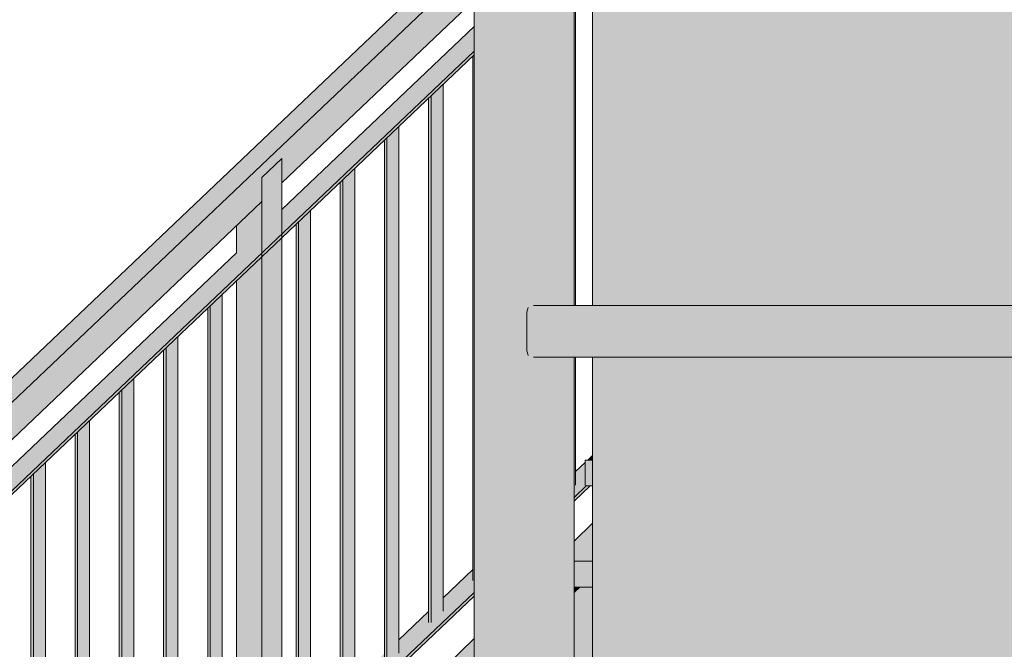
# Model space of a CAD drawing. Header units: centimetres. Extents: x -5472 to 10427, y -400 to 1902.
# Tile 19 of 91: x -5371 to -5218, y 1164 to 1262. Entities that reach past the tile are written whole.
import ezdxf

# ---------------------------------------------------------------- set-up
doc = ezdxf.new("R2010")
doc.units = ezdxf.units.CM
doc.header["$LTSCALE"] = 0.1
doc.header["$MEASUREMENT"] = 0
for name, color, linetype in [('2_barierki.K_IR', 7, 'Continuous'), ('2_schody_konstrukcja.ISTN', 7, 'Continuous'), ('2_stropy.ISTN', 7, 'Continuous'), ('2_ściany zewnętrzne.ISTN', 7, 'Continuous')]:
    doc.layers.add(name, color=color, linetype=linetype)

# ---------------------------------------------------------------- blocks, each defined once
blk = doc.blocks.new('ElemPrzekroju_65_1')
at = {"layer": '2_schody_konstrukcja.ISTN', "linetype": 'Continuous', "lineweight": 0, "true_color": 0xffffff}
for points in [[(-5282.33, 1183.71), (-5285.19, 1180.92), (-5285.19, 1177.79), (-5282.33, 1177.79)], [(-5282.33, 1183.71), (-5285.19, 1180.92), (-5285.19, 1177.79), (-5282.33, 1177.79)], [(-5284.62, 1173.79), (-5285.19, 1173.79), (-5285.19, 1173.23)], [(-5284.62, 1173.79), (-5285.19, 1173.79), (-5285.19, 1173.23)], [(-5285.19, 1173.23), (-5285.19, 1173.02), (-5284.39, 1173.79), (-5284.62, 1173.79)], [(-5285.19, 1173.23), (-5285.19, 1173.02), (-5284.39, 1173.79), (-5284.62, 1173.79)], [(-5285.19, 1172.95), (-5284.33, 1173.79), (-5284.39, 1173.79), (-5285.19, 1173.02)], [(-5285.19, 1172.95), (-5284.33, 1173.79), (-5284.39, 1173.79), (-5285.19, 1173.02)], [(-5285.19, 1172.95), (-5285.19, 1161.5), (-5282.33, 1161.5), (-5282.33, 1173.79), (-5284.33, 1173.79)], [(-5285.19, 1172.95), (-5285.19, 1161.5), (-5282.33, 1161.5), (-5282.33, 1173.79), (-5284.33, 1173.79)], [(-5300.72, 1165.8), (-5305.14, 1161.5), (-5300.72, 1161.5)], [(-5300.72, 1165.8), (-5305.14, 1161.5), (-5300.72, 1161.5)]]:
    blk.add_hatch(color=7, dxfattribs=at).paths.add_polyline_path(points)
at = {"layer": '2_schody_konstrukcja.ISTN', "color": 252, "linetype": 'Continuous', "lineweight": 0}
for p, q in [((-5285.19, 1180.92), (-5282.33, 1183.71)), ((-5285.19, 1172.95), (-5284.33, 1173.79)), ((-5305.14, 1161.5), (-5300.72, 1165.8))]:
    blk.add_line(p, q, dxfattribs=at)
blk = doc.blocks.new('ElemPrzekroju_72_1')
at = {"layer": '2_schody_konstrukcja.ISTN', "linetype": 'Continuous', "lineweight": 0, "true_color": 0xffffff}
for points in [[(-5300.72, 1382.36), (-5300.72, 1108.13), (-5300.12, 1107.68), (-5300.12, 1382.36)], [(-5300.72, 1382.36), (-5300.72, 1108.13), (-5300.12, 1107.68), (-5300.12, 1382.36)], [(-5293.18, 1382.36), (-5300.12, 1382.36), (-5300.12, 1107.68), (-5293.18, 1102.55)], [(-5292, 1382.36), (-5293.18, 1382.36), (-5293.18, 1102.55), (-5292, 1101.67), (-5292, 1209.68), (-5292.34, 1209.73), (-5292.36, 1209.75), (-5292.54, 1210.45), (-5292.54, 1216.45), (-5292.36, 1217.16), (-5292.34, 1217.17), (-5292, 1217.23)], [(-5290.94, 1382.36), (-5292, 1382.36), (-5292, 1217.23), (-5291.49, 1217.45), (-5290.94, 1217.45), (-5290.94, 1372.75), (-5291.31, 1372.75), (-5291.74, 1373.05), (-5291.92, 1373.75), (-5291.92, 1379.75), (-5291.74, 1380.46), (-5291.31, 1380.75), (-5290.94, 1380.75)], [(-5290.94, 1372.75), (-5290.94, 1217.45), (-5285.52, 1217.45), (-5285.52, 1372.75)], [(-5285.52, 1372.75), (-5285.52, 1217.45), (-5285.19, 1217.45), (-5285.19, 1372.75)], [(-5292.79, 1209.85), (-5292, 1208.65), (-5292, 1209.68), (-5292.34, 1209.73), (-5292.36, 1209.75), (-5292.54, 1210.45), (-5292.54, 1216.45), (-5292.37, 1217.12), (-5292.39, 1217.09), (-5292.79, 1215.85)], [(-5291.49, 1209.45), (-5292, 1209.68), (-5292, 1101.67), (-5290.94, 1100.88), (-5290.94, 1209.45)], [(-5292, 1209.68), (-5292, 1208.65), (-5290.94, 1204.22), (-5290.94, 1209.45), (-5291.49, 1209.45)], [(-5290.94, 1209.45), (-5290.94, 1100.88), (-5285.52, 1096.87), (-5285.52, 1209.45)], [(-5285.89, 1209.45), (-5290.94, 1209.45), (-5290.94, 1204.22), (-5285.52, 1169.69), (-5285.52, 1207.08)], [(-5285.52, 1209.45), (-5285.52, 1096.87), (-5285.19, 1096.63), (-5285.19, 1209.45)], [(-5285.52, 1207.08), (-5285.52, 1169.69), (-5285.19, 1165.24), (-5285.19, 1202.63)]]:
    blk.add_hatch(color=7, dxfattribs=at).paths.add_polyline_path(points)
at = {"layer": '2_schody_konstrukcja.ISTN', "color": 252, "linetype": 'Continuous', "lineweight": 0}
for p, q in [((-5300.72, 1108.13), (-5300.72, 1382.36)), ((-5285.19, 1217.45), (-5285.19, 1372.75)), ((-5285.19, 1096.63), (-5285.19, 1209.45))]:
    blk.add_line(p, q, dxfattribs=at)
blk = doc.blocks.new('ElemPrzekroju_82_1')
at = {"layer": '2_schody_konstrukcja.ISTN', "linetype": 'Continuous', "lineweight": 0, "true_color": 0xffffff}
for points in [[(-5292.36, 1217.16), (-5292.54, 1216.45), (-5159.02, 1216.45), (-5159.02, 1217.16)], [(-5292.54, 1210.45), (-5159.02, 1210.45), (-5159.02, 1216.45), (-5292.54, 1216.45)], [(-5292.36, 1217.16), (-5159.02, 1217.16), (-5159.02, 1217.45), (-5291.49, 1217.45), (-5292, 1217.23), (-5292.34, 1217.17)], [(-5292.54, 1210.45), (-5292.36, 1209.75), (-5159.02, 1209.75), (-5159.02, 1210.45)], [(-5292.54, 1210.45), (-5292.36, 1209.75), (-5159.02, 1209.75), (-5159.02, 1210.45)], [(-5159.02, 1209.75), (-5292.36, 1209.75), (-5292.34, 1209.73), (-5292, 1209.68), (-5291.49, 1209.45), (-5159.02, 1209.45)], [(-5159.02, 1209.75), (-5292.36, 1209.75), (-5292.34, 1209.73), (-5292, 1209.68), (-5291.49, 1209.45), (-5159.02, 1209.45)]]:
    blk.add_hatch(color=7, dxfattribs=at).paths.add_polyline_path(points)
at = {"layer": '2_schody_konstrukcja.ISTN', "color": 252, "linetype": 'Continuous', "lineweight": 0}
for p, q in [((-5292.36, 1217.16), (-5292.54, 1216.45)), ((-5292.54, 1216.45), (-5292.54, 1210.45)), ((-5292.34, 1217.17), (-5292.36, 1217.16)), ((-5291.49, 1217.45), (-5159.02, 1217.45)), ((-5292.54, 1210.45), (-5292.36, 1209.75)), ((-5292.36, 1209.75), (-5292.34, 1209.73)), ((-5291.49, 1209.45), (-5159.02, 1209.45))]:
    blk.add_line(p, q, dxfattribs=at)
blk = doc.blocks.new('ElemPrzekroju_91_1')
at = {"layer": '2_ściany zewnętrzne.ISTN', "linetype": 'Continuous', "lineweight": 0, "true_color": 0xffffff}
for points in [[(-5282.33, 1372.75), (-5282.33, 1217.45), (-5274.43, 1217.45), (-5274.43, 1372.75)], [(-5282.33, 1139.36), (-5274.43, 1139.36), (-5274.43, 1209.45), (-5282.33, 1209.45)], [(-5282.33, 1158), (-5274.43, 1158.09), (-5274.43, 1195.48), (-5282.33, 1195.39)]]:
    blk.add_hatch(color=7, dxfattribs=at).paths.add_polyline_path(points)
at = {"layer": '2_ściany zewnętrzne.ISTN', "color": 252, "linetype": 'Continuous', "lineweight": 0}
for p, q in [((-5282.33, 1217.45), (-5282.33, 1372.75)), ((-5282.33, 1139.36), (-5282.33, 1209.45))]:
    blk.add_line(p, q, dxfattribs=at)
blk = doc.blocks.new('ElemPrzekroju_92_1')
at = {"layer": '2_ściany zewnętrzne.ISTN', "linetype": 'Continuous', "lineweight": 0, "true_color": 0xffffff}
for points in [[(-5274.43, 1217.45), (-5159.02, 1217.45), (-5159.02, 1354.71), (-5143.49, 1354.71), (-5143.49, 1217.45), (-5082.12, 1217.45), (-5082.12, 1355.02), (-5158.83, 1355.02), (-5158.83, 1355.75), (-5158.79, 1356), (-5158.68, 1356.18), (-5158.53, 1356.24), (-5157.29, 1356.24), (-5157.29, 1356.33), (-5157.24, 1356.58), (-5157.1, 1356.76), (-5156.9, 1356.82), (-5156.1, 1356.82), (-5156.06, 1357.05), (-5156.06, 1372.75), (-5274.43, 1372.75)], [(-5159.02, 1209.45), (-5274.43, 1209.45), (-5274.43, 1139.36), (-5159.02, 1139.36), (-5159.02, 1184.27), (-5159.27, 1184.27), (-5159.7, 1184.56), (-5159.88, 1185.27), (-5159.88, 1197.27), (-5159.7, 1197.97), (-5159.27, 1198.27), (-5159.02, 1198.27)], [(-5274.43, 1195.48), (-5274.43, 1158.09), (-5188.87, 1159.09), (-5200.11, 1139.36), (-5179.83, 1139.36), (-5168.45, 1159.33), (-5159.02, 1159.44), (-5159.02, 1184.27), (-5159.27, 1184.27), (-5159.7, 1184.56), (-5159.88, 1185.27), (-5159.88, 1197.27), (-5159.7, 1197.97), (-5159.27, 1198.27), (-5159.02, 1198.27), (-5159.02, 1209.45), (-5160.16, 1209.45), (-5167.41, 1196.73)]]:
    blk.add_hatch(color=7, dxfattribs=at).paths.add_polyline_path(points)
blk = doc.blocks.new('ElemPrzekroju_199_1')
at = {"layer": '2_stropy.ISTN', "linetype": 'Continuous', "lineweight": 0, "true_color": 0xffffff}
blk.add_hatch(color=7, dxfattribs=at).paths.add_polyline_path([(-5285.19, 1177.79), (-5285.19, 1173.79), (-5282.33, 1173.79), (-5282.33, 1177.79)])
blk.add_hatch(color=7, dxfattribs=at).paths.add_polyline_path([(-5285.19, 1177.79), (-5285.19, 1173.79), (-5282.33, 1173.79), (-5282.33, 1177.79)])
at = {"layer": '2_stropy.ISTN', "color": 252, "linetype": 'Continuous', "lineweight": 9}
for p, q in [((-5285.19, 1177.79), (-5282.33, 1177.79)), ((-5285.19, 1173.79), (-5282.33, 1173.79))]:
    blk.add_line(p, q, dxfattribs=at)
blk = doc.blocks.new('ElemPrzekroju_383_1')
at = {"layer": '2_barierki.K_IR', "linetype": 'Continuous', "lineweight": 0, "true_color": 0xffffff}
for points in [[(-5417.88, 1163.06), (-5300.72, 1271.53), (-5300.72, 1274.44)], [(-5371.43, 1207.22), (-5370.54, 1206.89), (-5300.72, 1271.53), (-5300.72, 1274.44)], [(-5300.72, 1271.53), (-5417.88, 1163.06), (-5413.92, 1163.06), (-5300.72, 1270.65)], [(-5370.54, 1206.89), (-5368.56, 1206.17), (-5300.72, 1270.65), (-5300.72, 1271.53)], [(-5300.72, 1270.65), (-5413.92, 1163.06), (-5333.69, 1236.22), (-5333.68, 1237.35), (-5330.6, 1240.28), (-5330.59, 1240.28), (-5330.59, 1239.05), (-5300.72, 1266.28)], [(-5300.72, 1270.65), (-5368.56, 1206.17), (-5368.57, 1204.42), (-5333.69, 1236.22), (-5333.68, 1237.35), (-5330.6, 1240.28), (-5330.59, 1240.28), (-5330.59, 1239.05), (-5300.72, 1266.28)], [(-5330.59, 1236.48), (-5300.72, 1264.87), (-5300.72, 1266.28), (-5330.59, 1239.05)], [(-5330.59, 1236.48), (-5300.72, 1264.87), (-5300.72, 1266.28), (-5330.59, 1239.05)], [(-5333.69, 1236.22), (-5413.92, 1163.06), (-5413.91, 1163.03), (-5407.87, 1163.03), (-5395.41, 1174.87), (-5395.4, 1178.68), (-5392.32, 1181.62), (-5392.31, 1181.62), (-5392.31, 1177.82), (-5333.7, 1233.53)], [(-5368.58, 1200.38), (-5333.7, 1233.53), (-5333.69, 1236.22), (-5368.57, 1204.42)], [(-5381.6, 1196.65), (-5379.42, 1195.86), (-5370.13, 1204.68), (-5372.14, 1205.41)], [(-5370.13, 1204.68), (-5379.42, 1195.86), (-5379.42, 1194.52), (-5370.13, 1202.99)], [(-5379.42, 1194.52), (-5379.43, 1190.06), (-5370.14, 1198.89), (-5370.13, 1202.99)]]:
    blk.add_hatch(color=7, dxfattribs=at).paths.add_polyline_path(points)
at = {"layer": '2_barierki.K_IR', "color": 252, "linetype": 'Continuous', "lineweight": 0}
for p, q in [((-5417.88, 1163.06), (-5300.72, 1274.44)), ((-5413.92, 1163.06), (-5300.72, 1270.65)), ((-5330.59, 1236.48), (-5300.72, 1264.87)), ((-5392.31, 1177.82), (-5333.7, 1233.53))]:
    blk.add_line(p, q, dxfattribs=at)
blk = doc.blocks.new('ElemPrzekroju_384_1')
at = {"layer": '2_barierki.K_IR', "linetype": 'Continuous', "lineweight": 0, "true_color": 0xffffff}
for points in [[(-5282.33, 1194.21), (-5283.1, 1193.48), (-5282.33, 1193.48)], [(-5282.33, 1194.21), (-5283.1, 1193.48), (-5282.33, 1193.48)], [(-5285.19, 1188.2), (-5283.48, 1189.78), (-5283.48, 1193.12), (-5284.97, 1191.7), (-5284.97, 1189.61), (-5285.19, 1189.41)], [(-5285.19, 1188.2), (-5283.48, 1189.78), (-5283.48, 1193.12), (-5284.97, 1191.7), (-5284.97, 1189.61), (-5285.19, 1189.41)], [(-5285.19, 1188.2), (-5285.19, 1187.7), (-5283.27, 1189.53), (-5283.48, 1189.53), (-5283.48, 1189.78)], [(-5285.19, 1188.2), (-5285.19, 1187.7), (-5283.27, 1189.53), (-5283.48, 1189.53), (-5283.48, 1189.78)], [(-5285.19, 1187.7), (-5285.19, 1187.2), (-5282.78, 1189.48), (-5283.27, 1189.48), (-5283.27, 1189.53)], [(-5285.19, 1187.7), (-5285.19, 1187.2), (-5282.78, 1189.48), (-5283.27, 1189.48), (-5283.27, 1189.53)], [(-5285.19, 1187.12), (-5282.71, 1189.48), (-5282.78, 1189.48), (-5285.19, 1187.2)], [(-5285.19, 1187.12), (-5282.71, 1189.48), (-5282.78, 1189.48), (-5285.19, 1187.2)], [(-5330.59, 1148.34), (-5330.59, 1146.17), (-5316.51, 1159.2), (-5316.51, 1161.5), (-5314.03, 1161.5), (-5300.72, 1173.82), (-5300.72, 1174.82), (-5300.93, 1174.82), (-5300.93, 1176.53), (-5305.55, 1172.14), (-5305.55, 1170.05), (-5307.4, 1168.29), (-5307.79, 1168.3), (-5307.79, 1170.01), (-5312.4, 1165.62), (-5312.4, 1163.54), (-5314.26, 1161.78), (-5314.65, 1161.78), (-5314.65, 1163.49), (-5319.26, 1159.1), (-5319.26, 1157.02), (-5321.11, 1155.26), (-5321.51, 1155.26), (-5321.51, 1156.97), (-5326.12, 1152.58), (-5326.12, 1150.5), (-5327.97, 1148.74), (-5328.37, 1148.74), (-5328.37, 1150.45)], [(-5330.59, 1148.34), (-5330.59, 1146.17), (-5316.51, 1159.2), (-5316.51, 1161.5), (-5314.03, 1161.5), (-5300.72, 1173.82), (-5300.72, 1174.82), (-5300.93, 1174.82), (-5300.93, 1176.53), (-5305.55, 1172.14), (-5305.55, 1170.05), (-5307.4, 1168.29), (-5307.79, 1168.3), (-5307.79, 1170.01), (-5312.4, 1165.62), (-5312.4, 1163.54), (-5314.26, 1161.78), (-5314.65, 1161.78), (-5314.65, 1163.49), (-5319.26, 1159.1), (-5319.26, 1157.02), (-5321.11, 1155.26), (-5321.51, 1155.26), (-5321.51, 1156.97), (-5326.12, 1152.58), (-5326.12, 1150.5), (-5327.97, 1148.74), (-5328.37, 1148.74), (-5328.37, 1150.45)], [(-5314.03, 1161.5), (-5312.76, 1161.5), (-5300.72, 1172.94), (-5300.72, 1173.82)], [(-5314.03, 1161.5), (-5312.76, 1161.5), (-5300.72, 1172.94), (-5300.72, 1173.82)], [(-5312.76, 1161.5), (-5312.34, 1161.5), (-5300.72, 1172.5), (-5300.72, 1172.94)], [(-5312.76, 1161.5), (-5312.34, 1161.5), (-5300.72, 1172.5), (-5300.72, 1172.94)], [(-5300.72, 1172.5), (-5312.34, 1161.5), (-5312.15, 1161.5), (-5300.72, 1172.36)], [(-5300.72, 1172.5), (-5312.34, 1161.5), (-5312.15, 1161.5), (-5300.72, 1172.36)]]:
    blk.add_hatch(color=7, dxfattribs=at).paths.add_polyline_path(points)
at = {"layer": '2_barierki.K_IR', "color": 252, "linetype": 'Continuous', "lineweight": 0}
for p, q in [((-5283.1, 1193.48), (-5282.33, 1194.21)), ((-5284.97, 1191.7), (-5283.48, 1193.12)), ((-5285.19, 1187.7), (-5283.27, 1189.53)), ((-5285.19, 1187.12), (-5282.71, 1189.48)), ((-5305.55, 1172.14), (-5300.93, 1176.53)), ((-5312.76, 1161.5), (-5300.72, 1172.94)), ((-5312.15, 1161.5), (-5300.72, 1172.36)), ((-5312.4, 1165.62), (-5307.79, 1170.01))]:
    blk.add_line(p, q, dxfattribs=at)
blk = doc.blocks.new('ElemPrzekroju_385_1')
at = {"layer": '2_barierki.K_IR', "linetype": 'Continuous', "lineweight": 0, "true_color": 0xffffff}
for points in [[(-5300.72, 1260.73), (-5330.59, 1232.34), (-5330.59, 1230.17), (-5300.72, 1257.82)], [(-5300.72, 1260.73), (-5330.59, 1232.34), (-5330.59, 1230.17), (-5300.72, 1257.82)], [(-5330.59, 1228.55), (-5332.31, 1226.92), (-5332.31, 1226.92), (-5300.72, 1256.94), (-5300.72, 1257.82), (-5330.59, 1230.17)], [(-5330.59, 1228.55), (-5332.31, 1226.92), (-5332.31, 1226.92), (-5300.72, 1256.94), (-5300.72, 1257.82), (-5330.59, 1230.17)], [(-5330.59, 1228.23), (-5300.72, 1256.5), (-5300.72, 1256.94), (-5330.59, 1228.55)], [(-5330.59, 1228.23), (-5300.72, 1256.5), (-5300.72, 1256.94), (-5330.59, 1228.55)], [(-5300.72, 1256.5), (-5330.59, 1228.23), (-5330.59, 1227.97), (-5300.72, 1256.36)], [(-5300.72, 1256.5), (-5330.59, 1228.23), (-5330.59, 1227.97), (-5300.72, 1256.36)], [(-5392.31, 1173.66), (-5392.31, 1173.02), (-5335.49, 1225.63), (-5337.61, 1225.66)], [(-5392.31, 1173.66), (-5392.31, 1173.66), (-5382.28, 1183.19), (-5381.6, 1182.94), (-5372.14, 1191.7), (-5372.99, 1192.02), (-5371.43, 1193.51), (-5370.54, 1193.18), (-5335.49, 1225.63), (-5337.61, 1225.66)], [(-5392.31, 1173.02), (-5392.31, 1169.89), (-5333.68, 1225.62), (-5335.49, 1225.63)], [(-5392.31, 1169.81), (-5333.68, 1225.31), (-5333.68, 1225.42), (-5333.68, 1225.62), (-5392.31, 1169.89)], [(-5335.49, 1225.63), (-5370.54, 1193.18), (-5368.56, 1192.46), (-5333.68, 1225.62)], [(-5333.68, 1225.62), (-5368.56, 1192.46), (-5368.56, 1192.29), (-5333.68, 1225.31), (-5333.68, 1225.42)], [(-5332.31, 1226.92), (-5332.31, 1226.71), (-5332.31, 1226.92)], [(-5332.31, 1226.92), (-5332.31, 1226.71), (-5332.31, 1226.92)], [(-5333.68, 1225.31), (-5392.31, 1169.81), (-5392.31, 1169.31), (-5333.68, 1225.04)], [(-5368.56, 1192.29), (-5368.56, 1191.88), (-5333.68, 1225.04), (-5333.68, 1225.31)], [(-5379.42, 1182.15), (-5370.03, 1191.06), (-5370.16, 1190.98), (-5372.14, 1191.7), (-5381.6, 1182.94)], [(-5379.42, 1182.01), (-5379.42, 1181.57), (-5369.42, 1191.07), (-5369.85, 1191.06)], [(-5379.42, 1182.01), (-5369.85, 1191.06), (-5370.03, 1191.06), (-5379.42, 1182.15)]]:
    blk.add_hatch(color=7, dxfattribs=at).paths.add_polyline_path(points)
at = {"layer": '2_barierki.K_IR', "color": 252, "linetype": 'Continuous', "lineweight": 0}
for p, q in [((-5330.59, 1232.34), (-5300.72, 1260.73)), ((-5399.53, 1163.03), (-5300.72, 1256.94)), ((-5330.59, 1227.97), (-5300.72, 1256.36)), ((-5333.68, 1225.04), (-5330.59, 1227.97)), ((-5392.31, 1173.66), (-5337.61, 1225.66)), ((-5392.31, 1169.31), (-5333.68, 1225.04))]:
    blk.add_line(p, q, dxfattribs=at)
blk = doc.blocks.new('ElemPrzekroju_438_1')
at = {"layer": '2_stropy.ISTN', "linetype": 'Continuous', "lineweight": 0, "true_color": 0xffffff}
blk.add_hatch(color=7, dxfattribs=at).paths.add_polyline_path([(-5283.48, 1193.48), (-5283.48, 1189.53), (-5283.27, 1189.53), (-5283.27, 1189.48), (-5282.33, 1189.48), (-5282.33, 1193.48)])
blk.add_hatch(color=7, dxfattribs=at).paths.add_polyline_path([(-5283.48, 1193.48), (-5283.48, 1189.53), (-5283.27, 1189.53), (-5283.27, 1189.48), (-5282.33, 1189.48), (-5282.33, 1193.48)])
at = {"layer": '2_stropy.ISTN', "color": 252, "linetype": 'Continuous', "lineweight": 9}
for p, q in [((-5283.48, 1189.53), (-5283.48, 1193.48)), ((-5283.48, 1193.48), (-5282.33, 1193.48)), ((-5283.27, 1189.48), (-5282.33, 1189.48))]:
    blk.add_line(p, q, dxfattribs=at)
blk = doc.blocks.new('ElemPrzekroju_1356_1')
at = {"layer": '2_barierki.K_IR', "linetype": 'Continuous', "lineweight": 0, "true_color": 0xffffff}
for points in [[(-5333.68, 1132.53), (-5330.87, 1130.45), (-5330.59, 1130.72), (-5330.59, 1139), (-5333.03, 1139), (-5333.03, 1143), (-5332.22, 1143), (-5330.59, 1144.55), (-5330.59, 1228.55), (-5332.31, 1226.92), (-5332.31, 1226.71), (-5332.31, 1226.92), (-5330.59, 1228.55), (-5330.59, 1240.28), (-5333.68, 1237.35)], [(-5333.68, 1132.53), (-5330.87, 1130.45), (-5330.59, 1130.72), (-5330.59, 1139), (-5333.03, 1139), (-5333.03, 1143), (-5332.22, 1143), (-5330.59, 1144.55), (-5330.59, 1228.55), (-5332.31, 1226.92), (-5332.31, 1226.71), (-5332.31, 1226.92), (-5330.59, 1228.55), (-5330.59, 1240.28), (-5333.68, 1237.35)], [(-5333.68, 1237.35), (-5333.68, 1237.35), (-5330.59, 1240.28), (-5330.6, 1240.28)], [(-5333.68, 1237.35), (-5333.68, 1237.35), (-5330.59, 1240.28), (-5330.6, 1240.28)], [(-5337.61, 1229.81), (-5337.61, 1225.66), (-5335.49, 1225.63), (-5333.68, 1225.62), (-5333.68, 1237.35), (-5333.68, 1237.35), (-5333.69, 1236.22), (-5333.7, 1233.53)], [(-5337.61, 1229.81), (-5337.61, 1225.66), (-5335.49, 1225.63), (-5333.68, 1225.62), (-5333.68, 1237.35), (-5333.68, 1237.35), (-5333.69, 1236.22), (-5333.7, 1233.53)], [(-5337.61, 1141.66), (-5337.61, 1141.66), (-5335.49, 1141.63), (-5333.68, 1141.62), (-5333.68, 1225.42), (-5333.68, 1225.31), (-5333.68, 1225.04), (-5337.61, 1221.3)], [(-5337.61, 1141.66), (-5337.61, 1141.66), (-5335.49, 1141.63), (-5333.68, 1141.62), (-5333.68, 1225.42), (-5333.68, 1225.31), (-5333.68, 1225.04), (-5337.61, 1221.3)]]:
    blk.add_hatch(color=7, dxfattribs=at).paths.add_polyline_path(points)
at = {"layer": '2_barierki.K_IR', "color": 252, "linetype": 'Continuous', "lineweight": 0}
for p, q in [((-5333.68, 1237.35), (-5330.59, 1240.28)), ((-5330.59, 1143), (-5330.59, 1240.28)), ((-5333.68, 1132.53), (-5333.68, 1237.35)), ((-5337.61, 1225.66), (-5337.61, 1229.81)), ((-5337.61, 1141.66), (-5337.61, 1221.3))]:
    blk.add_line(p, q, dxfattribs=at)
blk = doc.blocks.new('ElemPrzekroju_1360_1')
at = {"layer": '2_barierki.K_IR', "linetype": 'Continuous', "lineweight": 0, "true_color": 0xffffff}
for points in [[(-5369.12, 1191.35), (-5369.12, 1158.77), (-5367.27, 1157.4), (-5367.27, 1193.11)], [(-5369.12, 1191.35), (-5369.12, 1158.77), (-5367.27, 1157.4), (-5367.27, 1193.11)], [(-5369.12, 1191.35), (-5369.51, 1190.98), (-5369.51, 1159.06), (-5369.12, 1158.77)], [(-5369.12, 1191.35), (-5369.51, 1190.98), (-5369.51, 1159.06), (-5369.12, 1158.77)], [(-5369.12, 1150.72), (-5369.51, 1151.01), (-5369.51, 1145.36), (-5369.12, 1145.07)], [(-5369.12, 1150.72), (-5369.51, 1151.01), (-5369.51, 1145.36), (-5369.12, 1145.07)], [(-5369.12, 1150.72), (-5369.12, 1145.07), (-5367.27, 1143.7), (-5367.27, 1149.35)], [(-5369.12, 1150.72), (-5369.12, 1145.07), (-5367.27, 1143.7), (-5367.27, 1149.35)], [(-5369.51, 1109.63), (-5369.38, 1109.63), (-5369.38, 1142.43), (-5369.51, 1142.53)], [(-5369.51, 1109.63), (-5369.38, 1109.63), (-5369.38, 1142.43), (-5369.51, 1142.53)]]:
    blk.add_hatch(color=7, dxfattribs=at).paths.add_polyline_path(points)
at = {"layer": '2_barierki.K_IR', "color": 252, "linetype": 'Continuous', "lineweight": 0}
for p, q in [((-5367.27, 1157.4), (-5367.27, 1193.11)), ((-5369.51, 1159.06), (-5369.51, 1190.98)), ((-5369.12, 1158.77), (-5369.12, 1191.35)), ((-5369.51, 1145.36), (-5369.51, 1151.01)), ((-5369.12, 1145.07), (-5369.12, 1150.72)), ((-5367.27, 1143.7), (-5367.27, 1149.35)), ((-5369.51, 1109.63), (-5369.51, 1142.53))]:
    blk.add_line(p, q, dxfattribs=at)
blk = doc.blocks.new('ElemPrzekroju_1361_1')
at = {"layer": '2_barierki.K_IR', "linetype": 'Continuous', "lineweight": 0, "true_color": 0xffffff}
for points in [[(-5362.26, 1153.7), (-5360.41, 1152.32), (-5360.41, 1199.63), (-5362.26, 1197.87)], [(-5362.26, 1153.7), (-5360.41, 1152.32), (-5360.41, 1199.63), (-5362.26, 1197.87)], [(-5362.26, 1197.87), (-5362.65, 1197.5), (-5362.65, 1153.99), (-5362.26, 1153.7)], [(-5362.26, 1197.87), (-5362.65, 1197.5), (-5362.65, 1153.99), (-5362.26, 1153.7)], [(-5362.65, 1140.29), (-5362.26, 1140), (-5362.26, 1145.64), (-5362.65, 1145.93)], [(-5362.65, 1140.29), (-5362.26, 1140), (-5362.26, 1145.64), (-5362.65, 1145.93)], [(-5362.26, 1145.64), (-5362.26, 1140), (-5360.41, 1138.62), (-5360.41, 1144.27)], [(-5362.26, 1145.64), (-5362.26, 1140), (-5360.41, 1138.62), (-5360.41, 1144.27)], [(-5362.65, 1116.15), (-5362.26, 1116.15), (-5362.26, 1137.16), (-5362.65, 1137.45)], [(-5362.65, 1116.15), (-5362.26, 1116.15), (-5362.26, 1137.16), (-5362.65, 1137.45)], [(-5362.26, 1137.16), (-5362.26, 1116.15), (-5360.58, 1117.74), (-5360.58, 1135.91)], [(-5362.26, 1137.16), (-5362.26, 1116.15), (-5360.58, 1117.74), (-5360.58, 1135.91)]]:
    blk.add_hatch(color=7, dxfattribs=at).paths.add_polyline_path(points)
at = {"layer": '2_barierki.K_IR', "color": 252, "linetype": 'Continuous', "lineweight": 0}
for p, q in [((-5360.41, 1152.32), (-5360.41, 1199.63)), ((-5362.65, 1153.99), (-5362.65, 1197.5)), ((-5362.26, 1153.7), (-5362.26, 1197.87)), ((-5362.65, 1140.29), (-5362.65, 1145.93)), ((-5362.26, 1140), (-5362.26, 1145.64)), ((-5360.41, 1138.62), (-5360.41, 1144.27)), ((-5362.65, 1116.15), (-5362.65, 1137.45)), ((-5362.26, 1116.15), (-5362.26, 1137.16))]:
    blk.add_line(p, q, dxfattribs=at)
blk = doc.blocks.new('ElemPrzekroju_1362_1')
at = {"layer": '2_barierki.K_IR', "linetype": 'Continuous', "lineweight": 0, "true_color": 0xffffff}
for points in [[(-5355.4, 1204.39), (-5355.4, 1148.62), (-5353.55, 1147.25), (-5353.55, 1206.15)], [(-5355.4, 1204.39), (-5355.4, 1148.62), (-5353.55, 1147.25), (-5353.55, 1206.15)], [(-5355.8, 1204.02), (-5355.8, 1148.91), (-5355.4, 1148.62), (-5355.4, 1204.39)], [(-5355.8, 1204.02), (-5355.8, 1148.91), (-5355.4, 1148.62), (-5355.4, 1204.39)], [(-5355.4, 1140.56), (-5355.8, 1140.85), (-5355.8, 1135.21), (-5355.4, 1134.92)], [(-5355.4, 1140.56), (-5355.8, 1140.85), (-5355.8, 1135.21), (-5355.4, 1134.92)], [(-5355.4, 1134.92), (-5353.55, 1133.55), (-5353.55, 1139.19), (-5355.4, 1140.56)], [(-5355.4, 1134.92), (-5353.55, 1133.55), (-5353.55, 1139.19), (-5355.4, 1140.56)], [(-5355.4, 1132.08), (-5355.8, 1132.37), (-5355.8, 1122.67), (-5355.4, 1122.66)], [(-5355.4, 1132.08), (-5355.8, 1132.37), (-5355.8, 1122.67), (-5355.4, 1122.66)], [(-5353.55, 1130.71), (-5355.4, 1132.08), (-5355.4, 1122.66), (-5353.55, 1124.42)], [(-5353.55, 1130.71), (-5355.4, 1132.08), (-5355.4, 1122.66), (-5353.55, 1124.42)]]:
    blk.add_hatch(color=7, dxfattribs=at).paths.add_polyline_path(points)
at = {"layer": '2_barierki.K_IR', "color": 252, "linetype": 'Continuous', "lineweight": 0}
for p, q in [((-5353.55, 1147.25), (-5353.55, 1206.15)), ((-5355.4, 1148.62), (-5355.4, 1204.39)), ((-5355.8, 1148.91), (-5355.8, 1204.02)), ((-5355.8, 1135.21), (-5355.8, 1140.85)), ((-5355.4, 1134.92), (-5355.4, 1140.56)), ((-5353.55, 1133.55), (-5353.55, 1139.19)), ((-5355.8, 1122.67), (-5355.8, 1132.37)), ((-5355.4, 1122.66), (-5355.4, 1132.08)), ((-5353.55, 1124.42), (-5353.55, 1130.71))]:
    blk.add_line(p, q, dxfattribs=at)
blk = doc.blocks.new('ElemPrzekroju_1363_1')
at = {"layer": '2_barierki.K_IR', "linetype": 'Continuous', "lineweight": 0, "true_color": 0xffffff}
for points in [[(-5346.69, 1212.67), (-5348.54, 1210.91), (-5348.54, 1143.54), (-5346.69, 1142.17)], [(-5346.69, 1212.67), (-5348.54, 1210.91), (-5348.54, 1143.54), (-5346.69, 1142.17)], [(-5348.54, 1210.91), (-5348.94, 1210.53), (-5348.94, 1143.83), (-5348.54, 1143.54)], [(-5348.54, 1210.91), (-5348.94, 1210.53), (-5348.94, 1143.83), (-5348.54, 1143.54)], [(-5348.94, 1135.77), (-5348.94, 1130.13), (-5348.54, 1129.84), (-5348.54, 1135.48)], [(-5348.94, 1135.77), (-5348.94, 1130.13), (-5348.54, 1129.84), (-5348.54, 1135.48)], [(-5348.54, 1129.84), (-5348.16, 1129.55), (-5346.69, 1130.94), (-5346.69, 1134.11), (-5348.54, 1135.48)], [(-5348.54, 1129.84), (-5348.16, 1129.55), (-5346.69, 1130.94), (-5346.69, 1134.11), (-5348.54, 1135.48)]]:
    blk.add_hatch(color=7, dxfattribs=at).paths.add_polyline_path(points)
at = {"layer": '2_barierki.K_IR', "color": 252, "linetype": 'Continuous', "lineweight": 0}
for p, q in [((-5346.69, 1142.17), (-5346.69, 1212.67)), ((-5348.94, 1143.83), (-5348.94, 1210.53)), ((-5348.54, 1143.54), (-5348.54, 1210.91)), ((-5348.94, 1130.13), (-5348.94, 1135.77)), ((-5348.54, 1129.84), (-5348.54, 1135.48)), ((-5346.69, 1130.94), (-5346.69, 1134.11))]:
    blk.add_line(p, q, dxfattribs=at)
blk = doc.blocks.new('ElemPrzekroju_1364_1')
at = {"layer": '2_barierki.K_IR', "linetype": 'Continuous', "lineweight": 0, "true_color": 0xffffff}
for points in [[(-5341.69, 1138.46), (-5340.05, 1137.25), (-5339.84, 1137.46), (-5339.84, 1219.19), (-5341.69, 1217.43)], [(-5341.69, 1138.46), (-5340.05, 1137.25), (-5339.84, 1137.46), (-5339.84, 1219.19), (-5341.69, 1217.43)], [(-5341.69, 1217.43), (-5342.08, 1217.05), (-5342.08, 1138.75), (-5341.69, 1138.46)], [(-5341.69, 1217.43), (-5342.08, 1217.05), (-5342.08, 1138.75), (-5341.69, 1138.46)]]:
    blk.add_hatch(color=7, dxfattribs=at).paths.add_polyline_path(points)
at = {"layer": '2_barierki.K_IR', "color": 252, "linetype": 'Continuous', "lineweight": 0}
for p, q in [((-5339.84, 1137.46), (-5339.84, 1219.19)), ((-5342.08, 1138.75), (-5342.08, 1217.05)), ((-5341.69, 1138.46), (-5341.69, 1217.43))]:
    blk.add_line(p, q, dxfattribs=at)
blk = doc.blocks.new('ElemPrzekroju_1365_1')
at = {"layer": '2_barierki.K_IR', "linetype": 'Continuous', "lineweight": 0, "true_color": 0xffffff}
for points in [[(-5327.97, 1148.74), (-5326.12, 1150.5), (-5326.12, 1232.22), (-5327.97, 1230.46)], [(-5327.97, 1148.74), (-5326.12, 1150.5), (-5326.12, 1232.22), (-5327.97, 1230.46)], [(-5327.97, 1230.46), (-5328.37, 1230.09), (-5328.37, 1148.74), (-5327.97, 1148.74)], [(-5327.97, 1230.46), (-5328.37, 1230.09), (-5328.37, 1148.74), (-5327.97, 1148.74)]]:
    blk.add_hatch(color=7, dxfattribs=at).paths.add_polyline_path(points)
at = {"layer": '2_barierki.K_IR', "color": 252, "linetype": 'Continuous', "lineweight": 0}
for p, q in [((-5326.12, 1150.5), (-5326.12, 1232.22)), ((-5327.97, 1148.74), (-5327.97, 1230.46)), ((-5328.37, 1148.74), (-5328.37, 1230.09))]:
    blk.add_line(p, q, dxfattribs=at)
blk = doc.blocks.new('ElemPrzekroju_1366_1')
at = {"layer": '2_barierki.K_IR', "linetype": 'Continuous', "lineweight": 0, "true_color": 0xffffff}
for points in [[(-5321.11, 1155.26), (-5319.26, 1157.02), (-5319.26, 1238.74), (-5321.11, 1236.98)], [(-5321.11, 1155.26), (-5319.26, 1157.02), (-5319.26, 1238.74), (-5321.11, 1236.98)], [(-5321.11, 1236.98), (-5321.51, 1236.61), (-5321.51, 1155.26), (-5321.11, 1155.26)], [(-5321.11, 1236.98), (-5321.51, 1236.61), (-5321.51, 1155.26), (-5321.11, 1155.26)]]:
    blk.add_hatch(color=7, dxfattribs=at).paths.add_polyline_path(points)
at = {"layer": '2_barierki.K_IR', "color": 252, "linetype": 'Continuous', "lineweight": 0}
for p, q in [((-5319.26, 1157.02), (-5319.26, 1238.74)), ((-5321.51, 1155.26), (-5321.51, 1236.61)), ((-5321.11, 1155.26), (-5321.11, 1236.98))]:
    blk.add_line(p, q, dxfattribs=at)
blk = doc.blocks.new('ElemPrzekroju_1367_1')
at = {"layer": '2_barierki.K_IR', "linetype": 'Continuous', "lineweight": 0, "true_color": 0xffffff}
for points in [[(-5314.26, 1161.78), (-5312.4, 1163.54), (-5312.4, 1245.26), (-5314.26, 1243.5)], [(-5314.26, 1161.78), (-5312.4, 1163.54), (-5312.4, 1245.26), (-5314.26, 1243.5)], [(-5314.26, 1243.5), (-5314.65, 1243.12), (-5314.65, 1161.78), (-5314.26, 1161.78)], [(-5314.26, 1243.5), (-5314.65, 1243.12), (-5314.65, 1161.78), (-5314.26, 1161.78)]]:
    blk.add_hatch(color=7, dxfattribs=at).paths.add_polyline_path(points)
at = {"layer": '2_barierki.K_IR', "color": 252, "linetype": 'Continuous', "lineweight": 0}
for p, q in [((-5312.4, 1163.54), (-5312.4, 1245.26)), ((-5314.65, 1161.78), (-5314.65, 1243.12)), ((-5314.26, 1161.78), (-5314.26, 1243.5))]:
    blk.add_line(p, q, dxfattribs=at)
blk = doc.blocks.new('ElemPrzekroju_1368_1')
at = {"layer": '2_barierki.K_IR', "linetype": 'Continuous', "lineweight": 0, "true_color": 0xffffff}
for points in [[(-5307.4, 1250.02), (-5307.4, 1168.29), (-5305.55, 1170.05), (-5305.55, 1251.78)], [(-5307.4, 1250.02), (-5307.4, 1168.29), (-5305.55, 1170.05), (-5305.55, 1251.78)], [(-5307.79, 1168.3), (-5307.4, 1168.29), (-5307.4, 1250.02), (-5307.79, 1249.64)], [(-5307.79, 1168.3), (-5307.4, 1168.29), (-5307.4, 1250.02), (-5307.79, 1249.64)]]:
    blk.add_hatch(color=7, dxfattribs=at).paths.add_polyline_path(points)
at = {"layer": '2_barierki.K_IR', "color": 252, "linetype": 'Continuous', "lineweight": 0}
for p, q in [((-5305.55, 1170.05), (-5305.55, 1251.78)), ((-5307.4, 1168.29), (-5307.4, 1250.02)), ((-5307.79, 1168.3), (-5307.79, 1249.64))]:
    blk.add_line(p, q, dxfattribs=at)
blk = doc.blocks.new('ElemPrzekroju_1369_1')
at = {"layer": '2_barierki.K_IR', "linetype": 'Continuous', "lineweight": 0, "true_color": 0xffffff}
blk.add_hatch(color=7, dxfattribs=at).paths.add_polyline_path([(-5300.93, 1174.82), (-5300.72, 1174.82), (-5300.72, 1256.36), (-5300.93, 1256.16)])
blk.add_hatch(color=7, dxfattribs=at).paths.add_polyline_path([(-5300.93, 1174.82), (-5300.72, 1174.82), (-5300.72, 1256.36), (-5300.93, 1256.16)])
at = {"layer": '2_barierki.K_IR', "color": 252, "linetype": 'Continuous', "lineweight": 0}
blk.add_line((-5300.93, 1174.82), (-5300.93, 1256.16), dxfattribs=at)
blk = doc.blocks.new('ElemPrzekroju_1370_1')
at = {"layer": '2_barierki.K_IR', "linetype": 'Continuous', "lineweight": 0, "true_color": 0xffffff}
for points in [[(-5285.19, 1217.45), (-5284.97, 1217.45), (-5284.97, 1271.33), (-5285.19, 1271.12)], [(-5285.19, 1217.45), (-5284.97, 1217.45), (-5284.97, 1271.33), (-5285.19, 1271.12)], [(-5285.19, 1209.45), (-5285.19, 1189.41), (-5284.97, 1189.61), (-5284.97, 1209.45)], [(-5285.19, 1209.45), (-5285.19, 1189.41), (-5284.97, 1189.61), (-5284.97, 1209.45)]]:
    blk.add_hatch(color=7, dxfattribs=at).paths.add_polyline_path(points)
at = {"layer": '2_barierki.K_IR', "color": 252, "linetype": 'Continuous', "lineweight": 0}
for p, q in [((-5284.97, 1217.45), (-5284.97, 1271.33)), ((-5284.97, 1189.61), (-5284.97, 1209.45))]:
    blk.add_line(p, q, dxfattribs=at)

msp = doc.modelspace()

# ---------------------------------------------------------------- block references
at = {"layer": '2_barierki.K_IR', "lineweight": 0}
for name in ['ElemPrzekroju_383_1', 'ElemPrzekroju_385_1', 'ElemPrzekroju_1370_1', 'ElemPrzekroju_1369_1', 'ElemPrzekroju_1368_1', 'ElemPrzekroju_1367_1', 'ElemPrzekroju_1356_1', 'ElemPrzekroju_1366_1', 'ElemPrzekroju_1365_1', 'ElemPrzekroju_1364_1', 'ElemPrzekroju_1363_1', 'ElemPrzekroju_1362_1', 'ElemPrzekroju_1361_1', 'ElemPrzekroju_384_1', 'ElemPrzekroju_1360_1']:
    msp.add_blockref(name, (0, 0), dxfattribs=at)
at = {"layer": '2_schody_konstrukcja.ISTN', "lineweight": 0}
for name in ['ElemPrzekroju_72_1', 'ElemPrzekroju_82_1', 'ElemPrzekroju_65_1']:
    msp.add_blockref(name, (0, 0), dxfattribs=at)
at = {"layer": '2_stropy.ISTN', "lineweight": 0}
for name in ['ElemPrzekroju_438_1', 'ElemPrzekroju_199_1']:
    msp.add_blockref(name, (0, 0), dxfattribs=at)
at = {"layer": '2_ściany zewnętrzne.ISTN', "lineweight": 0}
for name in ['ElemPrzekroju_91_1', 'ElemPrzekroju_92_1']:
    msp.add_blockref(name, (0, 0), dxfattribs=at)

doc.saveas('drawing.dxf')
